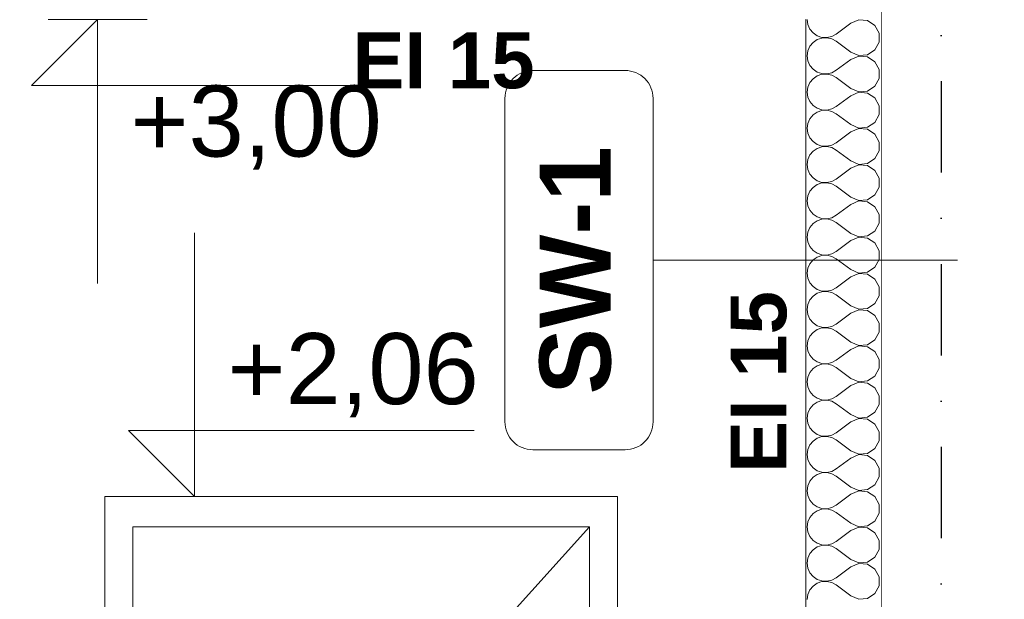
# Model space of a CAD drawing. Header units: millimetres. Extents: x -12989 to 402831, y -50461 to 30884.
# Tile 36 of 175: x 366595 to 368534, y -44103 to -42961. Entities that reach past the tile are written whole.
import ezdxf
from ezdxf.enums import TextEntityAlignment as Align

# ---------------------------------------------------------------- set-up
doc = ezdxf.new("R2010")
doc.units = ezdxf.units.MM
doc.header["$MEASUREMENT"] = 0
doc.linetypes.add('Kropki i Kreski', pattern=[360, 180, -90, 0, -90])
doc.linetypes.add('Wipeout_Contour', pattern=[1000, 0, -1000])
for name, color, linetype in [('A_OZN_ODNOSNIKI', 7, 'Continuous'), ('AS_Blachy.Import IFC', 7, 'Continuous'), ('Nowe_04-ŚCIANY DZIAŁOWE', 7, 'Continuous'), ('Nowe_A_WYM', 7, 'Continuous'), ('Nowe_Drzwi Archicad', 7, 'Continuous'), ('Nowe_Warstwa IFC.Import IFC', 7, 'Continuous')]:
    doc.layers.add(name, color=color, linetype=linetype)
for name, color, linetype, lineweight in [('A_OZN_ODNOSNIKI_Nr_pióra__6', 7, 'Continuous', 13), ('A_OZN_ODNOSNIKI_Nr_pióra__85', 7, 'Continuous', 13), ('Nowe_04-ŚCIANY DZIAŁOWE_Nr_pióra__27', 7, 'Continuous', 25), ('Nowe_A_WYM_Nr_pióra__1', 7, 'Continuous', 13), ('Nowe_A_WYM_Nr_pióra__45', 7, 'Continuous', 15), ('Nowe_A_WYM_Nr_pióra__85', 7, 'Continuous', 13), ('Nowe_Drzwi Archicad_Nr_pióra__3', 7, 'Continuous', 13), ('Nowe_Drzwi Archicad_Nr_pióra__87', 7, 'Continuous', 13), ('Nowe_Warstwa IFC.Import IFC_Nr_pióra__1', 7, 'Continuous', 13), ('Nowe_Warstwa IFC.Import IFC_Nr_pióra__25', 7, 'Continuous', 25)]:
    doc.layers.add(name, color=color, linetype=linetype, lineweight=lineweight)
doc.layers.add('Nowe_04-ŚCIANY DZIAŁOWE_Nr_pióra__174', color=7, linetype='Continuous', lineweight=5, true_color=0x6a6a6a)
doc.layers.add('Nowe_A_OZN_OPIS_Nr_pióra__17', color=7, linetype='Continuous', lineweight=13, true_color=0xde1212)
doc.styles.add('STYL_AUTOMATYCZNY_1', font='arial.ttf')
doc.styles.add('STYL_AUTOMATYCZNY_2', font='arial.ttf')
doc.styles.add('STYL_AUTOMATYCZNY_4', font='arial.ttf')
doc.styles.add('STYL_AUTOMATYCZNY_5', font='arial.ttf')

# ---------------------------------------------------------------- blocks, each defined once
blk = doc.blocks.new('*X14', base_point=(362576.7, -45960.6))
at = {"layer": 'Nowe_04-ŚCIANY DZIAŁOWE_Nr_pióra__174', "color": 251, "linetype": 'Continuous', "lineweight": 5, "true_color": 0x6a6a6a}
for p, q in [((368146.1, -42960.6), (368147.4, -42970.4)), ((368231.8, -42967.7), (368203.2, -42989.2)), ((368247.8, -42961), (368231.8, -42967.7)), ((368265.1, -42962.6), (368247.8, -42961)), ((368279.6, -42972.3), (368265.1, -42962.6)), ((368147.4, -42970.4), (368151.4, -42979.4)), ((368151.4, -42979.4), (368157.7, -42987)), ((368157.7, -42987), (368165.8, -42992.5)), ((368287.8, -42987.6), (368279.6, -42972.3)), ((368287.8, -43005), (368287.8, -42987.6)), ((368157.7, -43005.7), (368151.4, -43013.2)), ((368165.8, -43000.1), (368157.7, -43005.7)), ((368165.8, -42992.5), (368175.1, -42995.7)), ((368175.1, -42996.9), (368165.8, -43000.1)), ((368175.1, -42995.7), (368185, -42996.2)), ((368185, -42996.5), (368175.1, -42996.9)), ((368185, -42996.2), (368194.6, -42993.9)), ((368194.6, -42998.7), (368185, -42996.5)), ((368194.6, -42993.9), (368203.2, -42989.2)), ((368203.2, -43003.4), (368194.6, -42998.7)), ((368231.8, -43024.9), (368203.2, -43003.4)), ((368279.6, -43020.3), (368287.8, -43005)), ((368147.4, -43022.3), (368146.1, -43032)), ((368151.4, -43013.2), (368147.4, -43022.3)), ((368231.8, -43024.9), (368247.8, -43031.6)), ((368265.1, -43030), (368279.6, -43020.3)), ((368146.1, -43032), (368147.4, -43041.8)), ((368147.4, -43041.8), (368151.4, -43050.8)), ((368231.8, -43039.2), (368203.2, -43060.6)), ((368247.8, -43032.4), (368231.8, -43039.2)), ((368247.8, -43031.6), (368265.1, -43030)), ((368265.1, -43034.1), (368247.8, -43032.4)), ((368279.6, -43043.7), (368265.1, -43034.1)), ((368287.8, -43059), (368279.6, -43043.7)), ((368151.4, -43050.8), (368157.7, -43058.4)), ((368157.7, -43058.4), (368165.8, -43064)), ((368165.8, -43064), (368175.1, -43067.1)), ((368185, -43067.6), (368194.6, -43065.4)), ((368194.6, -43065.4), (368203.2, -43060.6)), ((368287.8, -43076.4), (368287.8, -43059)), ((368151.4, -43084.7), (368147.4, -43093.7)), ((368157.7, -43077.1), (368151.4, -43084.7)), ((368165.8, -43071.5), (368157.7, -43077.1)), ((368175.1, -43068.4), (368165.8, -43071.5)), ((368175.1, -43067.1), (368185, -43067.6)), ((368185, -43067.9), (368175.1, -43068.4)), ((368194.6, -43070.1), (368185, -43067.9)), ((368203.2, -43074.9), (368194.6, -43070.1)), ((368231.8, -43096.3), (368203.2, -43074.9)), ((368279.6, -43091.8), (368287.8, -43076.4)), ((368147.4, -43093.7), (368146.1, -43103.4)), ((368146.1, -43103.4), (368147.4, -43113.2)), ((368231.8, -43096.3), (368247.8, -43103)), ((368247.8, -43103.9), (368231.8, -43110.6)), ((368247.8, -43103), (368265.1, -43101.4)), ((368265.1, -43105.5), (368247.8, -43103.9)), ((368265.1, -43101.4), (368279.6, -43091.8)), ((368147.4, -43113.2), (368151.4, -43122.2)), ((368151.4, -43122.2), (368157.7, -43129.8)), ((368231.8, -43110.6), (368203.2, -43132)), ((368279.6, -43115.1), (368265.1, -43105.5)), ((368287.8, -43130.5), (368279.6, -43115.1)), ((368157.7, -43129.8), (368165.8, -43135.4)), ((368165.8, -43142.9), (368157.7, -43148.5)), ((368165.8, -43135.4), (368175.1, -43138.5)), ((368175.1, -43139.8), (368165.8, -43142.9)), ((368175.1, -43138.5), (368185, -43139)), ((368185, -43139.3), (368175.1, -43139.8)), ((368185, -43139), (368194.6, -43136.8)), ((368194.6, -43141.5), (368185, -43139.3)), ((368194.6, -43136.8), (368203.2, -43132)), ((368203.2, -43146.3), (368194.6, -43141.5)), ((368287.8, -43147.9), (368287.8, -43130.5)), ((368151.4, -43156.1), (368147.4, -43165.1)), ((368157.7, -43148.5), (368151.4, -43156.1)), ((368231.8, -43167.7), (368203.2, -43146.3)), ((368279.6, -43163.2), (368287.8, -43147.9)), ((368147.4, -43165.1), (368146.1, -43174.9)), ((368146.1, -43174.9), (368147.4, -43184.6)), ((368231.8, -43182), (368203.2, -43203.4)), ((368231.8, -43167.7), (368247.8, -43174.5)), ((368247.8, -43175.3), (368231.8, -43182)), ((368247.8, -43174.5), (368265.1, -43172.8)), ((368265.1, -43176.9), (368247.8, -43175.3)), ((368265.1, -43172.8), (368279.6, -43163.2)), ((368279.6, -43186.6), (368265.1, -43176.9)), ((368147.4, -43184.6), (368151.4, -43193.7)), ((368151.4, -43193.7), (368157.7, -43201.2)), ((368157.7, -43201.2), (368165.8, -43206.8)), ((368287.8, -43201.9), (368279.6, -43186.6)), ((368157.7, -43219.9), (368151.4, -43227.5)), ((368165.8, -43214.4), (368157.7, -43219.9)), ((368165.8, -43206.8), (368175.1, -43210)), ((368175.1, -43211.2), (368165.8, -43214.4)), ((368175.1, -43210), (368185, -43210.4)), ((368185, -43210.7), (368175.1, -43211.2)), ((368185, -43210.4), (368194.6, -43208.2)), ((368194.6, -43213), (368185, -43210.7)), ((368194.6, -43208.2), (368203.2, -43203.4)), ((368203.2, -43217.7), (368194.6, -43213)), ((368231.8, -43239.2), (368203.2, -43217.7)), ((368279.6, -43234.6), (368287.8, -43219.3)), ((368287.8, -43219.3), (368287.8, -43201.9)), ((368147.4, -43236.5), (368146.1, -43246.3)), ((368151.4, -43227.5), (368147.4, -43236.5)), ((368231.8, -43239.2), (368247.8, -43245.9)), ((368265.1, -43244.3), (368279.6, -43234.6)), ((368146.1, -43246.3), (368147.4, -43256.1)), ((368147.4, -43256.1), (368151.4, -43265.1)), ((368231.8, -43253.4), (368203.2, -43274.9)), ((368247.8, -43246.7), (368231.8, -43253.4)), ((368247.8, -43245.9), (368265.1, -43244.3)), ((368265.1, -43248.4), (368247.8, -43246.7)), ((368279.6, -43258), (368265.1, -43248.4)), ((368287.8, -43273.3), (368279.6, -43258)), ((368151.4, -43265.1), (368157.7, -43272.7)), ((368157.7, -43272.7), (368165.8, -43278.3)), ((368165.8, -43278.3), (368175.1, -43281.4)), ((368194.6, -43279.6), (368203.2, -43274.9)), ((368287.8, -43290.7), (368287.8, -43273.3)), ((368157.7, -43291.4), (368151.4, -43299)), ((368165.8, -43285.8), (368157.7, -43291.4)), ((368175.1, -43282.6), (368165.8, -43285.8)), ((368175.1, -43281.4), (368185, -43281.9)), ((368185, -43282.2), (368175.1, -43282.6)), ((368185, -43281.9), (368194.6, -43279.6)), ((368194.6, -43284.4), (368185, -43282.2)), ((368203.2, -43289.2), (368194.6, -43284.4)), ((368231.8, -43310.6), (368203.2, -43289.2)), ((368279.6, -43306.1), (368287.8, -43290.7)), ((368147.4, -43308), (368146.1, -43317.7)), ((368146.1, -43317.7), (368147.4, -43327.5)), ((368151.4, -43299), (368147.4, -43308)), ((368231.8, -43310.6), (368247.8, -43317.3)), ((368247.8, -43317.3), (368265.1, -43315.7)), ((368265.1, -43315.7), (368279.6, -43306.1)), ((368147.4, -43327.5), (368151.4, -43336.5)), ((368151.4, -43336.5), (368157.7, -43344.1)), ((368231.8, -43324.9), (368203.2, -43346.3)), ((368247.8, -43318.1), (368231.8, -43324.9)), ((368265.1, -43319.8), (368247.8, -43318.1)), ((368279.6, -43329.4), (368265.1, -43319.8)), ((368287.8, -43344.8), (368279.6, -43329.4)), ((368157.7, -43344.1), (368165.8, -43349.7)), ((368165.8, -43349.7), (368175.1, -43352.8)), ((368175.1, -43354.1), (368165.8, -43357.2)), ((368175.1, -43352.8), (368185, -43353.3)), ((368185, -43353.6), (368175.1, -43354.1)), ((368185, -43353.3), (368194.6, -43351.1)), ((368194.6, -43355.8), (368185, -43353.6)), ((368194.6, -43351.1), (368203.2, -43346.3)), ((368203.2, -43360.6), (368194.6, -43355.8)), ((368287.8, -43362.1), (368287.8, -43344.8)), ((368151.4, -43370.4), (368147.4, -43379.4)), ((368157.7, -43362.8), (368151.4, -43370.4)), ((368165.8, -43357.2), (368157.7, -43362.8)), ((368231.8, -43382), (368203.2, -43360.6)), ((368279.6, -43377.5), (368287.8, -43362.1)), ((368147.4, -43379.4), (368146.1, -43389.2)), ((368146.1, -43389.2), (368147.4, -43398.9)), ((368231.8, -43382), (368247.8, -43388.8)), ((368247.8, -43389.6), (368231.8, -43396.3)), ((368247.8, -43388.8), (368265.1, -43387.1)), ((368265.1, -43391.2), (368247.8, -43389.6)), ((368265.1, -43387.1), (368279.6, -43377.5)), ((368279.6, -43400.8), (368265.1, -43391.2)), ((368147.4, -43398.9), (368151.4, -43407.9)), ((368151.4, -43407.9), (368157.7, -43415.5)), ((368231.8, -43396.3), (368203.2, -43417.7)), ((368287.8, -43416.2), (368279.6, -43400.8)), ((368157.7, -43434.2), (368151.4, -43441.8)), ((368157.7, -43415.5), (368165.8, -43421.1)), ((368165.8, -43428.6), (368157.7, -43434.2)), ((368165.8, -43421.1), (368175.1, -43424.3)), ((368175.1, -43425.5), (368165.8, -43428.6)), ((368175.1, -43424.3), (368185, -43424.7)), ((368185, -43425), (368175.1, -43425.5)), ((368185, -43424.7), (368194.6, -43422.5)), ((368194.6, -43427.3), (368185, -43425)), ((368194.6, -43422.5), (368203.2, -43417.7)), ((368203.2, -43432), (368194.6, -43427.3)), ((368231.8, -43453.4), (368203.2, -43432)), ((368279.6, -43448.9), (368287.8, -43433.6)), ((368287.8, -43433.6), (368287.8, -43416.2)), ((368147.4, -43450.8), (368146.1, -43460.6)), ((368151.4, -43441.8), (368147.4, -43450.8)), ((368231.8, -43453.4), (368247.8, -43460.2)), ((368265.1, -43458.5), (368279.6, -43448.9)), ((368146.1, -43460.6), (368147.4, -43470.4)), ((368147.4, -43470.4), (368151.4, -43479.4)), ((368231.8, -43467.7), (368203.2, -43489.2)), ((368247.8, -43461), (368231.8, -43467.7)), ((368247.8, -43460.2), (368265.1, -43458.5)), ((368265.1, -43462.6), (368247.8, -43461)), ((368279.6, -43472.3), (368265.1, -43462.6)), ((368287.8, -43487.6), (368279.6, -43472.3)), ((368151.4, -43479.4), (368157.7, -43487)), ((368157.7, -43487), (368165.8, -43492.5)), ((368194.6, -43493.9), (368203.2, -43489.2)), ((368287.8, -43505), (368287.8, -43487.6)), ((368157.7, -43505.7), (368151.4, -43513.2)), ((368165.8, -43500.1), (368157.7, -43505.7)), ((368165.8, -43492.5), (368175.1, -43495.7)), ((368175.1, -43496.9), (368165.8, -43500.1)), ((368175.1, -43495.7), (368185, -43496.2)), ((368185, -43496.5), (368175.1, -43496.9)), ((368185, -43496.2), (368194.6, -43493.9)), ((368194.6, -43498.7), (368185, -43496.5)), ((368203.2, -43503.4), (368194.6, -43498.7)), ((368231.8, -43524.9), (368203.2, -43503.4)), ((368279.6, -43520.3), (368287.8, -43505)), ((368147.4, -43522.3), (368146.1, -43532)), ((368151.4, -43513.2), (368147.4, -43522.3)), ((368231.8, -43524.9), (368247.8, -43531.6)), ((368247.8, -43531.6), (368265.1, -43530)), ((368265.1, -43530), (368279.6, -43520.3)), ((368146.1, -43532), (368147.4, -43541.8)), ((368147.4, -43541.8), (368151.4, -43550.8)), ((368231.8, -43539.2), (368203.2, -43560.6)), ((368247.8, -43532.4), (368231.8, -43539.2)), ((368265.1, -43534.1), (368247.8, -43532.4)), ((368279.6, -43543.7), (368265.1, -43534.1)), ((368287.8, -43559), (368279.6, -43543.7)), ((368151.4, -43550.8), (368157.7, -43558.4)), ((368157.7, -43558.4), (368165.8, -43564)), ((368165.8, -43564), (368175.1, -43567.1)), ((368175.1, -43568.4), (368165.8, -43571.5)), ((368175.1, -43567.1), (368185, -43567.6)), ((368185, -43567.9), (368175.1, -43568.4)), ((368185, -43567.6), (368194.6, -43565.4)), ((368194.6, -43570.1), (368185, -43567.9)), ((368194.6, -43565.4), (368203.2, -43560.6)), ((368287.8, -43576.4), (368287.8, -43559)), ((368151.4, -43584.7), (368147.4, -43593.7)), ((368157.7, -43577.1), (368151.4, -43584.7)), ((368165.8, -43571.5), (368157.7, -43577.1)), ((368203.2, -43574.9), (368194.6, -43570.1)), ((368231.8, -43596.3), (368203.2, -43574.9)), ((368279.6, -43591.8), (368287.8, -43576.4)), ((368147.4, -43593.7), (368146.1, -43603.4)), ((368146.1, -43603.4), (368147.4, -43613.2)), ((368231.8, -43596.3), (368247.8, -43603)), ((368247.8, -43603.9), (368231.8, -43610.6)), ((368247.8, -43603), (368265.1, -43601.4)), ((368265.1, -43605.5), (368247.8, -43603.9)), ((368265.1, -43601.4), (368279.6, -43591.8)), ((368279.6, -43615.1), (368265.1, -43605.5)), ((368147.4, -43613.2), (368151.4, -43622.2)), ((368151.4, -43622.2), (368157.7, -43629.8)), ((368231.8, -43610.6), (368203.2, -43632)), ((368287.8, -43630.5), (368279.6, -43615.1)), ((368157.7, -43629.8), (368165.8, -43635.4)), ((368165.8, -43642.9), (368157.7, -43648.5)), ((368165.8, -43635.4), (368175.1, -43638.5)), ((368175.1, -43639.8), (368165.8, -43642.9)), ((368175.1, -43638.5), (368185, -43639)), ((368185, -43639.3), (368175.1, -43639.8)), ((368185, -43639), (368194.6, -43636.8)), ((368194.6, -43641.5), (368185, -43639.3)), ((368194.6, -43636.8), (368203.2, -43632)), ((368203.2, -43646.3), (368194.6, -43641.5)), ((368231.8, -43667.7), (368203.2, -43646.3)), ((368287.8, -43647.9), (368287.8, -43630.5)), ((368147.4, -43665.1), (368146.1, -43674.9)), ((368151.4, -43656.1), (368147.4, -43665.1)), ((368157.7, -43648.5), (368151.4, -43656.1)), ((368265.1, -43672.8), (368279.6, -43663.2)), ((368279.6, -43663.2), (368287.8, -43647.9)), ((368146.1, -43674.9), (368147.4, -43684.6)), ((368147.4, -43684.6), (368151.4, -43693.7)), ((368231.8, -43682), (368203.2, -43703.4)), ((368231.8, -43667.7), (368247.8, -43674.5)), ((368247.8, -43675.3), (368231.8, -43682)), ((368247.8, -43674.5), (368265.1, -43672.8)), ((368265.1, -43676.9), (368247.8, -43675.3)), ((368279.6, -43686.6), (368265.1, -43676.9)), ((368151.4, -43693.7), (368157.7, -43701.2)), ((368157.7, -43701.2), (368165.8, -43706.8)), ((368194.6, -43708.2), (368203.2, -43703.4)), ((368287.8, -43701.9), (368279.6, -43686.6)), ((368287.8, -43719.3), (368287.8, -43701.9)), ((368157.7, -43719.9), (368151.4, -43727.5)), ((368165.8, -43714.4), (368157.7, -43719.9)), ((368165.8, -43706.8), (368175.1, -43710)), ((368175.1, -43711.2), (368165.8, -43714.4)), ((368175.1, -43710), (368185, -43710.4)), ((368185, -43710.7), (368175.1, -43711.2)), ((368185, -43710.4), (368194.6, -43708.2)), ((368194.6, -43713), (368185, -43710.7)), ((368203.2, -43717.7), (368194.6, -43713)), ((368231.8, -43739.2), (368203.2, -43717.7)), ((368279.6, -43734.6), (368287.8, -43719.3)), ((368147.4, -43736.5), (368146.1, -43746.3)), ((368151.4, -43727.5), (368147.4, -43736.5)), ((368231.8, -43739.2), (368247.8, -43745.9)), ((368247.8, -43745.9), (368265.1, -43744.3)), ((368265.1, -43744.3), (368279.6, -43734.6)), ((368146.1, -43746.3), (368147.4, -43756.1)), ((368147.4, -43756.1), (368151.4, -43765.1)), ((368231.8, -43753.4), (368203.2, -43774.9)), ((368247.8, -43746.7), (368231.8, -43753.4)), ((368265.1, -43748.4), (368247.8, -43746.7)), ((368279.6, -43758), (368265.1, -43748.4)), ((368287.8, -43773.3), (368279.6, -43758)), ((368151.4, -43765.1), (368157.7, -43772.7)), ((368157.7, -43772.7), (368165.8, -43778.3)), ((368165.8, -43778.3), (368175.1, -43781.4)), ((368175.1, -43782.6), (368165.8, -43785.8)), ((368175.1, -43781.4), (368185, -43781.9)), ((368185, -43782.2), (368175.1, -43782.6)), ((368185, -43781.9), (368194.6, -43779.6)), ((368194.6, -43784.4), (368185, -43782.2)), ((368194.6, -43779.6), (368203.2, -43774.9)), ((368287.8, -43790.7), (368287.8, -43773.3)), ((368151.4, -43799), (368147.4, -43808)), ((368157.7, -43791.4), (368151.4, -43799)), ((368165.8, -43785.8), (368157.7, -43791.4)), ((368203.2, -43789.2), (368194.6, -43784.4)), ((368231.8, -43810.6), (368203.2, -43789.2)), ((368279.6, -43806.1), (368287.8, -43790.7)), ((368147.4, -43808), (368146.1, -43817.7)), ((368146.1, -43817.7), (368147.4, -43827.5)), ((368231.8, -43810.6), (368247.8, -43817.3)), ((368247.8, -43818.1), (368231.8, -43824.9)), ((368247.8, -43817.3), (368265.1, -43815.7)), ((368265.1, -43819.8), (368247.8, -43818.1)), ((368265.1, -43815.7), (368279.6, -43806.1)), ((368279.6, -43829.4), (368265.1, -43819.8)), ((368147.4, -43827.5), (368151.4, -43836.5)), ((368151.4, -43836.5), (368157.7, -43844.1)), ((368231.8, -43824.9), (368203.2, -43846.3)), ((368287.8, -43844.8), (368279.6, -43829.4)), ((368157.7, -43844.1), (368165.8, -43849.7)), ((368165.8, -43857.2), (368157.7, -43862.8)), ((368165.8, -43849.7), (368175.1, -43852.8)), ((368175.1, -43854.1), (368165.8, -43857.2)), ((368175.1, -43852.8), (368185, -43853.3)), ((368185, -43853.6), (368175.1, -43854.1)), ((368185, -43853.3), (368194.6, -43851.1)), ((368194.6, -43855.8), (368185, -43853.6)), ((368194.6, -43851.1), (368203.2, -43846.3)), ((368203.2, -43860.6), (368194.6, -43855.8)), ((368231.8, -43882), (368203.2, -43860.6)), ((368287.8, -43862.1), (368287.8, -43844.8)), ((368147.4, -43879.4), (368146.1, -43889.2)), ((368151.4, -43870.4), (368147.4, -43879.4)), ((368157.7, -43862.8), (368151.4, -43870.4)), ((368265.1, -43887.1), (368279.6, -43877.5)), ((368279.6, -43877.5), (368287.8, -43862.1)), ((368146.1, -43889.2), (368147.4, -43898.9)), ((368147.4, -43898.9), (368151.4, -43907.9)), ((368231.8, -43896.3), (368203.2, -43917.7)), ((368231.8, -43882), (368247.8, -43888.8)), ((368247.8, -43889.6), (368231.8, -43896.3)), ((368247.8, -43888.8), (368265.1, -43887.1)), ((368265.1, -43891.2), (368247.8, -43889.6)), ((368279.6, -43900.8), (368265.1, -43891.2)), ((368151.4, -43907.9), (368157.7, -43915.5)), ((368157.7, -43915.5), (368165.8, -43921.1)), ((368194.6, -43922.5), (368203.2, -43917.7)), ((368287.8, -43916.2), (368279.6, -43900.8)), ((368287.8, -43933.6), (368287.8, -43916.2)), ((368157.7, -43934.2), (368151.4, -43941.8)), ((368165.8, -43928.6), (368157.7, -43934.2)), ((368165.8, -43921.1), (368175.1, -43924.3)), ((368175.1, -43925.5), (368165.8, -43928.6)), ((368175.1, -43924.3), (368185, -43924.7)), ((368185, -43925), (368175.1, -43925.5)), ((368185, -43924.7), (368194.6, -43922.5)), ((368194.6, -43927.3), (368185, -43925)), ((368203.2, -43932), (368194.6, -43927.3)), ((368231.8, -43953.4), (368203.2, -43932)), ((368279.6, -43948.9), (368287.8, -43933.6)), ((368147.4, -43950.8), (368146.1, -43960.6)), ((368151.4, -43941.8), (368147.4, -43950.8)), ((368231.8, -43953.4), (368247.8, -43960.2)), ((368265.1, -43958.5), (368279.6, -43948.9)), ((368146.1, -43960.6), (368147.4, -43970.4)), ((368147.4, -43970.4), (368151.4, -43979.4)), ((368231.8, -43967.7), (368203.2, -43989.2)), ((368247.8, -43961), (368231.8, -43967.7)), ((368247.8, -43960.2), (368265.1, -43958.5)), ((368265.1, -43962.6), (368247.8, -43961)), ((368279.6, -43972.3), (368265.1, -43962.6)), ((368287.8, -43987.6), (368279.6, -43972.3)), ((368151.4, -43979.4), (368157.7, -43987)), ((368157.7, -43987), (368165.8, -43992.5)), ((368165.8, -43992.5), (368175.1, -43995.7)), ((368175.1, -43995.7), (368185, -43996.2)), ((368185, -43996.5), (368175.1, -43996.9)), ((368185, -43996.2), (368194.6, -43993.9)), ((368194.6, -43998.7), (368185, -43996.5)), ((368194.6, -43993.9), (368203.2, -43989.2)), ((368287.8, -44005), (368287.8, -43987.6)), ((368151.4, -44013.2), (368147.4, -44022.3)), ((368157.7, -44005.7), (368151.4, -44013.2)), ((368165.8, -44000.1), (368157.7, -44005.7)), ((368175.1, -43996.9), (368165.8, -44000.1)), ((368203.2, -44003.4), (368194.6, -43998.7)), ((368231.8, -44024.9), (368203.2, -44003.4)), ((368279.6, -44020.3), (368287.8, -44005)), ((368147.4, -44022.3), (368146.1, -44032)), ((368146.1, -44032), (368147.4, -44041.8)), ((368231.8, -44024.9), (368247.8, -44031.6)), ((368247.8, -44032.4), (368231.8, -44039.2)), ((368247.8, -44031.6), (368265.1, -44030)), ((368265.1, -44034.1), (368247.8, -44032.4)), ((368265.1, -44030), (368279.6, -44020.3)), ((368279.6, -44043.7), (368265.1, -44034.1)), ((368147.4, -44041.8), (368151.4, -44050.8)), ((368151.4, -44050.8), (368157.7, -44058.4)), ((368231.8, -44039.2), (368203.2, -44060.6)), ((368287.8, -44059), (368279.6, -44043.7)), ((368157.7, -44058.4), (368165.8, -44064)), ((368165.8, -44071.5), (368157.7, -44077.1)), ((368165.8, -44064), (368175.1, -44067.1)), ((368175.1, -44068.4), (368165.8, -44071.5)), ((368175.1, -44067.1), (368185, -44067.6)), ((368185, -44067.9), (368175.1, -44068.4)), ((368185, -44067.6), (368194.6, -44065.4)), ((368194.6, -44070.1), (368185, -44067.9)), ((368194.6, -44065.4), (368203.2, -44060.6)), ((368203.2, -44074.9), (368194.6, -44070.1)), ((368287.8, -44076.4), (368287.8, -44059)), ((368147.4, -44093.7), (368146.1, -44103.4)), ((368151.4, -44084.7), (368147.4, -44093.7)), ((368157.7, -44077.1), (368151.4, -44084.7)), ((368231.8, -44096.3), (368203.2, -44074.9)), ((368265.1, -44101.4), (368279.6, -44091.8)), ((368279.6, -44091.8), (368287.8, -44076.4)), ((368231.8, -44096.3), (368247.8, -44103)), ((368247.8, -44103), (368265.1, -44101.4))]:
    blk.add_line(p, q, dxfattribs=at)
blk = doc.blocks.new('ElemPrzekroju_4_1', base_point=(362576.7, -45960.6))
at = {"color": 254, "linetype": 'Wipeout_Contour', "lineweight": 0, "ltscale": 1482783.934436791}
blk.add_wipeout([(368292.5, -39378.9), (368142.5, -39378.9), (368142.5, -45960.6), (368292.5, -45960.6)], dxfattribs=at).dxf.layer = 'Nowe_04-ŚCIANY DZIAŁOWE'
at = {"layer": 'Nowe_04-ŚCIANY DZIAŁOWE_Nr_pióra__27', "color": 7, "linetype": 'Continuous', "lineweight": 25}
for p, q in [((368292.5, -39378.9), (368292.5, -45960.6)), ((368142.5, -42960.6), (368142.5, -45960.6))]:
    blk.add_line(p, q, dxfattribs=at)
at = {"layer": 'Nowe_04-ŚCIANY DZIAŁOWE', "lineweight": 0}
blk.add_blockref('*X14', (362576.7, -45960.6), dxfattribs=at)
blk = doc.blocks.new('ElemPrzekroju_8_1', base_point=(362576.7, -45960.6))
at = {"color": 254, "linetype": 'Wipeout_Contour', "lineweight": 0, "ltscale": 11094433.41092372}
blk.add_wipeout([(366392.5, -44960.6), (366392.5, -45960.6), (366762.5, -45960.6), (366762.5, -43900.6), (367772.5, -43900.6), (367772.5, -45960.6), (368142.5, -45960.6), (368142.5, -44960.6), (368135.4, -44957.7), (368132.5, -44950.6), (368135.4, -44943.5), (368142.5, -44940.6), (368142.5, -42960.6), (367600, -42960.6), (367600, -42955.6), (367597, -42955.6), (367597, -42960.6), (366997, -42960.6), (366997, -42955.6), (366994, -42955.6), (366994, -42960.6), (366394, -42960.6), (366394, -42955.6), (366392.5, -42955.6), (366392.5, -44940.6), (366397.5, -44940.6), (366404.6, -44943.5), (366407.5, -44950.6), (366404.6, -44957.7), (366397.5, -44960.6)], dxfattribs=at).dxf.layer = 'Nowe_04-ŚCIANY DZIAŁOWE'
blk = doc.blocks.new('ElemPrzekroju_9_1', base_point=(362576.7, -45960.6))
at = {"color": 254, "linetype": 'Wipeout_Contour', "lineweight": 0, "ltscale": 1478146.594061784}
blk.add_wipeout([(366762.5, -45960.6), (366817.5, -45960.6), (366817.5, -43960.6), (366762.5, -43960.6)], dxfattribs=at).dxf.layer = 'Nowe_Drzwi Archicad'
at = {"color": 254, "linetype": 'Wipeout_Contour', "lineweight": 0, "ltscale": 1481938.274402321}
blk.add_wipeout([(367772.5, -45960.6), (367772.5, -43960.6), (367717.5, -43960.6), (367717.5, -45960.6)], dxfattribs=at).dxf.layer = 'Nowe_Drzwi Archicad'
at = {"color": 254, "linetype": 'Wipeout_Contour', "lineweight": 0, "ltscale": 2219320.447345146}
blk.add_wipeout([(366762.5, -43900.6), (366762.5, -43960.6), (366817.5, -43960.6), (367717.5, -43960.6), (367772.5, -43960.6), (367772.5, -43900.6)], dxfattribs=at).dxf.layer = 'Nowe_Drzwi Archicad'
at = {"layer": 'Nowe_Drzwi Archicad_Nr_pióra__3', "color": 7, "linetype": 'Continuous', "lineweight": 13}
for p, q in [((366817.5, -45960.6), (366817.5, -43960.6)), ((366817.5, -43960.6), (367717.5, -43960.6)), ((367717.5, -43960.6), (366843.7, -44926.6)), ((367717.5, -43960.6), (367717.5, -45960.6))]:
    blk.add_line(p, q, dxfattribs=at)
at = {"layer": 'Nowe_Drzwi Archicad_Nr_pióra__87', "color": 7, "linetype": 'Continuous', "lineweight": 13}
for p, q in [((366762.5, -45960.6), (366762.5, -43900.6)), ((366762.5, -43900.6), (367772.5, -43900.6)), ((367772.5, -43900.6), (367772.5, -45960.6))]:
    blk.add_line(p, q, dxfattribs=at)
blk = doc.blocks.new('ElemPrzekroju_171_1', base_point=(362576.7, -45960.6))
at = {"color": 254, "linetype": 'Wipeout_Contour', "lineweight": 0, "ltscale": 4081119.509564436}
blk.add_wipeout([(368535.1, -40879.2), (368292.5, -40879.2), (368292.5, -44940.6), (368297.5, -44940.6), (368304.6, -44943.5), (368307.5, -44950.6), (368304.6, -44957.7), (368297.5, -44960.6), (368292.5, -44960.6), (368292.5, -45960.6), (368535.1, -45960.6)], dxfattribs=at).dxf.layer = 'AS_Blachy.Import IFC'
blk = doc.blocks.new('Standardowy znacznik osi[5]_1', base_point=(368410.1, -35960.6))
at = {"layer": 'Nowe_Warstwa IFC.Import IFC_Nr_pióra__25', "color": 7, "linetype": 'Kropki i Kreski', "lineweight": 25}
blk.add_line((368410.1, -36960.6), (368410.1, -48960.6), dxfattribs=at)
at = {"layer": 'Nowe_Warstwa IFC.Import IFC_Nr_pióra__1', "color": 7, "lineweight": 13, "style": 'STYL_AUTOMATYCZNY_1'}
for tag, p in [('AC_MarkerText_1_0', (368410.1, -35623.1)), ('AC_MarkerText_1_1', (368410.1, -50123.1))]:
    blk.add_attdef(tag, text='', height=175, rotation=360, dxfattribs=at).set_placement(p, align=Align.TOP_CENTER)
blk = doc.blocks.new('Wymiary_1_1', base_point=(366939.2, -43900.6))
at = {"layer": 'Nowe_A_WYM_Nr_pióra__45', "color": 7, "linetype": 'Continuous', "lineweight": 15}
for p, q in [((366939.2, -43900.6), (366939.2, -43380.6)), ((366939.2, -43900.6), (366809.2, -43770.6)), ((366809.2, -43770.6), (366939.2, -43770.6)), ((366939.2, -43770.6), (367490, -43770.6))]:
    blk.add_line(p, q, dxfattribs=at)
at = {"layer": 'Nowe_A_WYM_Nr_pióra__85', "color": 7, "linetype": 'Continuous', "lineweight": 13}
for q in [(366841.7, -43900.6), (367036.7, -43900.6)]:
    blk.add_line((366939.2, -43900.6), q, dxfattribs=at)
at = {"layer": 'Nowe_A_WYM_Nr_pióra__1', "color": 7, "lineweight": 13, "insert": (367004.2, -43744.6), "char_height": 140, "attachment_point": 7, "style": 'STYL_AUTOMATYCZNY_4'}
blk.add_mtext('\\A1;{\\pql;\\fArial|b0|i0|c238|p0;\\W1.000000;+2,06}', dxfattribs=at)
blk = doc.blocks.new('Wymiary_8_1', base_point=(366748.1, -42960.6))
at = {"layer": 'Nowe_A_WYM_Nr_pióra__45', "color": 7, "linetype": 'Continuous', "lineweight": 15}
for p, q in [((366748.1, -42960.6), (366618.1, -43090.6)), ((366748.1, -42960.6), (366748.1, -43480.6)), ((366618.1, -43090.6), (366748.1, -43090.6)), ((366748.1, -43090.6), (367298.9, -43090.6))]:
    blk.add_line(p, q, dxfattribs=at)
at = {"layer": 'Nowe_A_WYM_Nr_pióra__85', "color": 7, "linetype": 'Continuous', "lineweight": 13}
for q in [(366650.6, -42960.6), (366845.6, -42960.6)]:
    blk.add_line((366748.1, -42960.6), q, dxfattribs=at)
at = {"layer": 'Nowe_A_WYM_Nr_pióra__1', "color": 7, "lineweight": 13, "insert": (366813.1, -43256.6), "char_height": 140, "attachment_point": 7, "style": 'STYL_AUTOMATYCZNY_4'}
blk.add_mtext('\\A1;{\\pql;\\fArial|b0|i0|c238|p0;\\W1.000000;+3,00}', dxfattribs=at)
blk = doc.blocks.new('Etykieta_3_1', base_point=(368142.5, -43434.7))
at = {"color": 254, "linetype": 'Wipeout_Contour', "lineweight": 0, "ltscale": 8886075.674933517}
blk.add_wipeout([(367842.5, -43753.4), (367842.5, -43115.9), (367842.5, -43115.9), (367835.1, -43088.4), (367815, -43068.3), (367787.5, -43060.9), (367787.5, -43060.9), (367605.5, -43060.9), (367605.5, -43060.9), (367578, -43068.3), (367557.8, -43088.4), (367550.5, -43115.9), (367550.5, -43115.9), (367550.5, -43753.4), (367550.5, -43753.4), (367557.8, -43780.9), (367578, -43801.1), (367605.5, -43808.5), (367605.5, -43808.5), (367787.5, -43808.5), (367787.5, -43808.5), (367815, -43801.1), (367835.1, -43780.9)], dxfattribs=at).dxf.layer = 'A_OZN_ODNOSNIKI'
at = {"layer": 'A_OZN_ODNOSNIKI_Nr_pióra__85', "color": 7, "linetype": 'Continuous', "lineweight": 13}
for p, q in [((367843, -43434.7), (367842.5, -43434.7)), ((368442, -43434.7), (367843, -43434.7))]:
    blk.add_line(p, q, dxfattribs=at)
at = {"layer": 'A_OZN_ODNOSNIKI_Nr_pióra__85', "color": 7, "linetype": 'Continuous', "lineweight": 13, "flags": 128}
blk.add_lwpolyline([(367842.5, -43753.4, -0.414214), (367787.5, -43808.5), (367605.5, -43808.5, -0.414214), (367550.5, -43753.4), (367550.5, -43115.9, -0.414214), (367605.5, -43060.9), (367787.5, -43060.9, -0.414214), (367842.5, -43115.9)], format="xyb", close=True, dxfattribs=at)
at = {"layer": 'A_OZN_ODNOSNIKI_Nr_pióra__6', "color": 7, "lineweight": 13, "insert": (367618.7, -43699.4), "char_height": 140, "attachment_point": 1, "rotation": 90, "style": 'STYL_AUTOMATYCZNY_5'}
blk.add_mtext('\\A1;{\\pql;\\pt0,6000;\\fArial|b1|i0|c238|p0;\\W1.000000;SW-1\\fArial|b1|i0|c238|p0;\\W1.000000;\\A1{\\H.66x;\\S^  ;}\\fArial|b1|i0|c238|p0;\\W1.000000;\\fArial|b1|i0|c238|p0;\\W1.000000;\\A1{\\H.66x;\\S^  ;}\\fArial|b1|i0|c238|p0;\\W1.000000; \\fArial|b1|i0|c238|p0;\\W1.000000;\\fArial|b1|i0|c238|p0;\\W1.000000;\\fArial|b1|i0|c238|p0;\\W1.000000;\\fArial|b1|i0|c238|p0;\\W1.000000;\\fArial|b1|i0|c238|p0;\\W1.000000;\\fArial|b1|i0|c238|p0;\\W1.000000;\\fArial|b1|i0|c238|p0;\\W1.000000;\\fArial|b1|i0|c238|p0;\\W1.000000;\\fArial|b1|i0|c238|p0;\\W1.000000;\\fArial|b1|i0|c238|p0;\\W1.000000;\\fArial|b1|i0|c238|p0;\\W1.000000;\\fArial|b1|i0|c238|p0;\\W1.000000;\\fArial|b1|i0|c238|p0;\\W1.000000;\\fArial|b1|i0|c238|p0;\\W1.000000;\\fArial|b1|i0|c238|p0;\\W1.000000;\\fArial|b1|i0|c238|p0;\\W1.000000;\\fArial|b1|i0|c238|p0;\\W1.000000;\\fArial|b1|i0|c238|p0;\\W1.000000;\\fArial|b1|i0|c238|p0;\\W1.000000;\\fArial|b1|i0|c238|p0;\\W1.000000;\\fArial|b1|i0|c238|p0;\\W1.000000;\\fArial|b1|i0|c238|p0;\\W1.000000;\\fArial|b1|i0|c238|p0;\\W1.000000;\\fArial|b1|i0|c238|p0;\\W1.000000;\\fArial|b1|i0|c238|p0;\\W1.000000;\\fArial|b1|i0|c238|p0;\\W1.000000;\\fArial|b1|i0|c238|p0;\\W1.000000;\\fArial|b1|i0|c238|p0;\\W1.000000;\\fArial|b1|i0|c238|p0;\\W1.000000;\\fArial|b1|i0|c238|p0;\\W1.000000;\\fArial|b1|i0|c238|p0;\\W1.000000;\\fArial|b1|i0|c238|p0;\\W1.000000;\\fArial|b1|i0|c238|p0;\\W1.000000;\\fArial|b1|i0|c238|p0;\\W1.000000;\\fArial|b1|i0|c238|p0;\\W1.000000;\\fArial|b1|i0|c238|p0;\\W1.000000;\\fArial|b1|i0|c238|p0;\\W1.000000;\\fArial|b1|i0|c238|p0;\\W1.000000;\\fArial|b1|i0|c238|p0;\\W1.000000;\\fArial|b1|i0|c238|p0;\\W1.000000;\\fArial|b1|i0|c238|p0;\\W1.000000;\\fArial|b1|i0|c238|p0;\\W1.000000;\\fArial|b1|i0|c238|p0;\\W1.000000;}', dxfattribs=at)

msp = doc.modelspace()

# ---------------------------------------------------------------- block references
at = {"layer": 'Nowe_04-ŚCIANY DZIAŁOWE', "lineweight": 0}
msp.add_blockref('ElemPrzekroju_4_1', (362576.7, -45960.6), dxfattribs=at)

# ---------------------------------------------------------------- next in the draw order: block references
at = {"layer": 'AS_Blachy.Import IFC', "lineweight": 0}
msp.add_blockref('ElemPrzekroju_171_1', (362576.7, -45960.6), dxfattribs=at)
at = {"layer": 'Nowe_04-ŚCIANY DZIAŁOWE', "lineweight": 0}
msp.add_blockref('ElemPrzekroju_8_1', (362576.7, -45960.6), dxfattribs=at)

# ---------------------------------------------------------------- next in the draw order: block references
at = {"layer": 'Nowe_A_WYM', "color": 7, "linetype": 'Continuous', "lineweight": 13}
msp.add_blockref('Wymiary_8_1', (366748.1, -42960.6), dxfattribs=at)
at = {"layer": 'Nowe_Drzwi Archicad', "lineweight": 0}
msp.add_blockref('ElemPrzekroju_9_1', (362576.7, -45960.6), dxfattribs=at)
at = {"layer": 'Nowe_Warstwa IFC.Import IFC', "color": 7, "linetype": 'Continuous', "lineweight": 13}
msp.add_blockref('Standardowy znacznik osi[5]_1', (368410.1, -35960.6), dxfattribs=at)

# ---------------------------------------------------------------- next in the draw order: block references
at = {"layer": 'A_OZN_ODNOSNIKI', "color": 7, "linetype": 'Continuous', "lineweight": 13}
msp.add_blockref('Etykieta_3_1', (368142.5, -43434.7), dxfattribs=at)
at = {"layer": 'Nowe_A_WYM', "color": 7, "linetype": 'Continuous', "lineweight": 13}
msp.add_blockref('Wymiary_1_1', (366939.2, -43900.6), dxfattribs=at)

# ---------------------------------------------------------------- next in the draw order: texts
at = {"layer": 'Nowe_A_OZN_OPIS_Nr_pióra__17', "color": 12, "linetype": 'Continuous', "lineweight": 13, "true_color": 0xde1212, "insert": (367250.3, -43097.6), "char_height": 110, "attachment_point": 7, "style": 'STYL_AUTOMATYCZNY_2'}
msp.add_mtext('\\A1;{\\pql;\\fArial|b1|i0|c238|p0;\\W1.000000;EI 15}', dxfattribs=at)
at = {"layer": 'Nowe_A_OZN_OPIS_Nr_pióra__17', "color": 12, "linetype": 'Continuous', "lineweight": 13, "true_color": 0xde1212, "insert": (368106.6, -43854.3), "char_height": 110, "attachment_point": 7, "rotation": 90, "style": 'STYL_AUTOMATYCZNY_2'}
msp.add_mtext('\\A1;{\\pql;\\fArial|b1|i0|c238|p0;\\W1.000000;EI 15}', dxfattribs=at)

doc.saveas('drawing.dxf')
